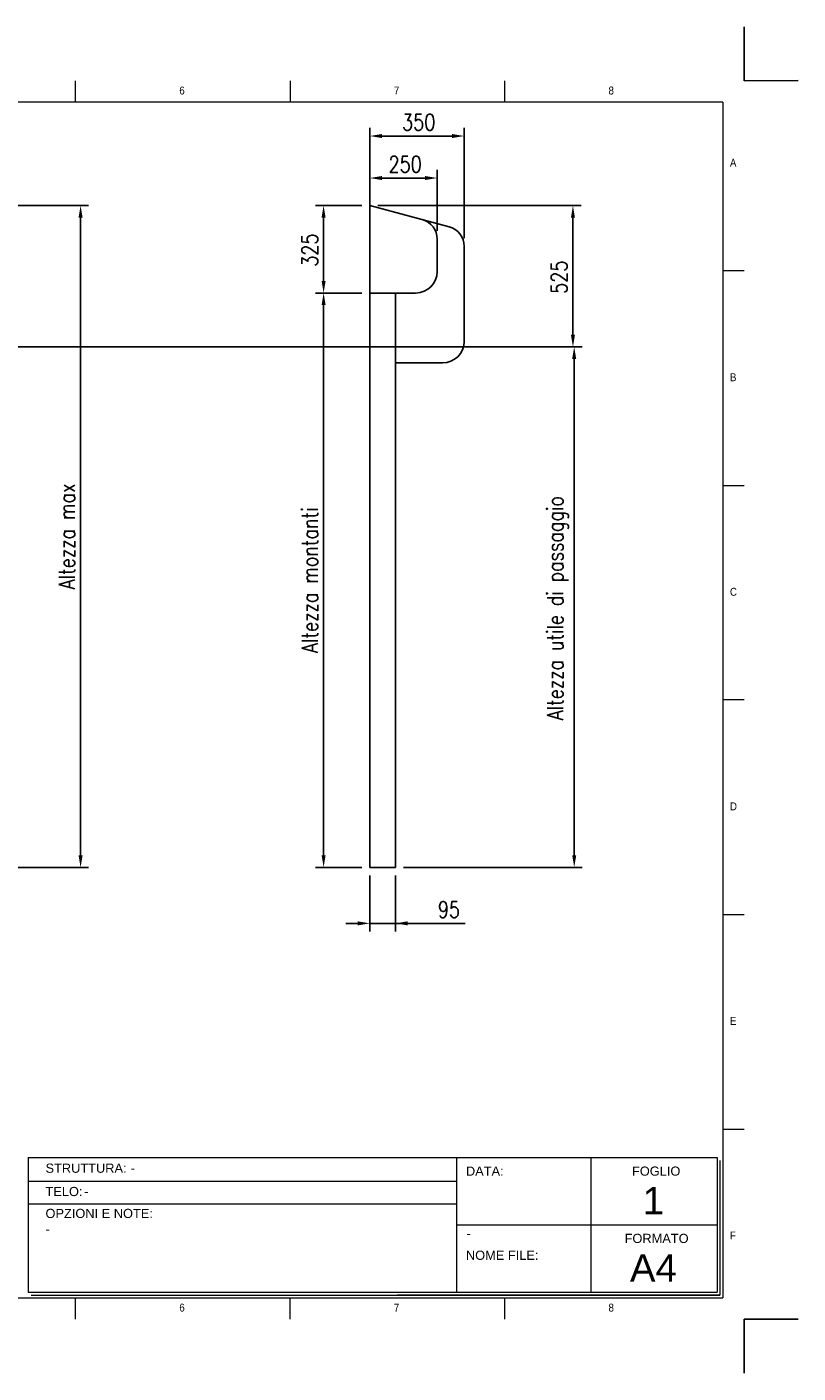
# Model space of a CAD drawing. Header units: millimetres. Extents: x 106533 to 120455, y 95328 to 100331.
# Tile 4 of 8: x 110627 to 113492, y 95328 to 100329. Entities that reach past the tile are written whole.
import ezdxf

# ---------------------------------------------------------------- set-up
doc = ezdxf.new("R2010")
doc.units = ezdxf.units.MM
doc.layers.add('Disegno', color=1, linetype='Continuous')
doc.layers.add('FORMAT', color=7, linetype='Continuous')
doc.styles.add('NYIP', font='romans.shx', dxfattribs={"width": 0.8})
doc.styles.add('SLDTEXTSTYLE0', font='GOTHIC.TTF', dxfattribs={"width": 0.913})
doc.styles.get("Standard").update_dxf_attribs({"font": 'arial.ttf'})
doc.dimstyles.new('STANDARD35', dxfattribs={"dimscale": 35, "dimtxt": 2, "dimasz": 1.5, "dimexe": 1, "dimexo": 1, "dimgap": 0.7, "dimtad": 1, "dimdec": 0, "dimdsep": 46, "dimtxsty": 'NYIP', "dimcen": 0, "dimclrd": 1, "dimclre": 1, "dimclrt": 2, "dimadec": 0, "dimazin": 0, "dimtfac": 1, "dimtdec": 0, "dimtix": 1, "dimtmove": 0, "dimatfit": 3, "dimfxl": 0, "dimtvp": 1, "dimtolj": 1, "dimtzin": 0, "dimarcsym": 0})

# ---------------------------------------------------------------- blocks, each defined once
blk = doc.blocks.new('A$C7C9C4F3F')
at = {"color": 7, "lineweight": 5}
for p, q in [((8295, 11245), (8295, 11504)), ((0, 1766), (199, 1766))]:
    blk.add_line(p, q, dxfattribs=at)
at = {"layer": 'FORMAT', "color": 7, "lineweight": 5}
for p, q in [((2216, 11304), (2216, 11504)), ((4209, 11504), (4209, 11304)), ((6202, 11304), (6202, 11504)), ((10188, 11304), (10188, 11504)), ((12181, 11504), (12181, 11304)), ((14174, 11304), (14174, 11504)), ((16199, 11304), (199, 11304)), ((199, 11304), (199, 199)), ((16199, 11304), (16199, 199)), ((199, 9738), (0, 9738)), ((16399, 9738), (16199, 9738)), ((0, 7745), (199, 7745)), ((16199, 7745), (16399, 7745)), ((0, 5752), (199, 5752)), ((16399, 5752), (16199, 5752)), ((0, 3759), (199, 3759)), ((16199, 3759), (16399, 3759)), ((16199, 1766), (16399, 1766)), ((8295, 0), (8295, 258)), ((199, 199), (16199, 199)), ((2224, 0), (2224, 199)), ((4018, 199), (4018, 0)), ((6210, 0), (6210, 199)), ((10188, 0), (10188, 199)), ((12181, 0), (12181, 199)), ((14174, 0), (14174, 199))]:
    blk.add_line(p, q, dxfattribs=at)
at = {"color": 7, "lineweight": 5, "char_height": 73.8, "attachment_point": 1, "style": 'SLDTEXTSTYLE0'}
for s, insert in [('1', (1203, 11450)), ('2', (3180, 11450)), ('3', (5173, 11450)), ('4', (7166, 11450)), ('5', (9159, 11450)), ('6', (11152, 11450)), ('7', (13145, 11450)), ('8', (15138, 11450)), ('A', (66, 10780)), ('A', (16266, 10780)), ('B', (66, 8787)), ('B', (16266, 8787)), ('C', (66, 6794)), ('C', (16266, 6794)), ('D', (66, 4801)), ('D', (16266, 4801)), ('E', (66, 2808)), ('1', (1012, 145)), ('2', (2988, 145)), ('3', (4981, 145)), ('4', (6974, 145))]:
    blk.add_mtext(s, dxfattribs=dict(at, insert=insert))
at = {"layer": 'FORMAT', "color": 7, "lineweight": 5, "char_height": 73.8, "attachment_point": 1, "style": 'SLDTEXTSTYLE0'}
for s, insert in [('E', (16266, 2808)), ('F', (66, 815)), ('F', (16266, 815)), ('5', (9159, 145)), ('6', (11152, 145)), ('7', (13145, 145)), ('8', (15138, 145))]:
    blk.add_mtext(s, dxfattribs=dict(at, insert=insert))
blk = doc.blocks.new('*D167')
at = {"color": 7, "lineweight": -2}
for p, q in [((110168.7, 99140.8), (110550.7, 99140.8)), ((110520.7, 97251.8), (110520.7, 99095.8)), ((110258.7, 97206.8), (110550.7, 97206.8))]:
    blk.add_line(p, q, dxfattribs=at)
at = {"color": 7}
for points in [[(110528.2, 99095.8), (110513.2, 99095.8), (110520.7, 99140.8)], [(110513.2, 97251.8), (110528.2, 97251.8), (110520.7, 97206.8)]]:
    blk.add_solid(points, dxfattribs=at)
at = {"layer": 'Defpoints', "color": 0}
for p in [(110138.7, 99140.8), (110520.7, 99140.8), (110228.7, 97206.8)]:
    blk.add_point(p, dxfattribs=at)
at = {"color": 7, "lineweight": 0, "insert": (110459.7, 98158), "char_height": 60, "attachment_point": 5, "rotation": 90, "style": 'NYIP'}
blk.add_mtext('\\A1;Altezza utile di passaggio', dxfattribs=at)
blk = doc.blocks.new('*D171')
at = {"color": 7, "lineweight": -2}
for p, q in [((111901.5, 97176.8), (111901.5, 96968.8)), ((111996.5, 97176.8), (111996.5, 96968.8)), ((111856.5, 96998.8), (111811.5, 96998.8)), ((111996.5, 96998.8), (111901.5, 96998.8)), ((111996.5, 96998.8), (112254.9, 96998.8)), ((112041.5, 96998.8), (112086.5, 96998.8))]:
    blk.add_line(p, q, dxfattribs=at)
at = {"color": 7}
for points in [[(111856.5, 96991.3), (111856.5, 97006.3), (111901.5, 96998.8)], [(112041.5, 97006.3), (112041.5, 96991.3), (111996.5, 96998.8)]]:
    blk.add_solid(points, dxfattribs=at)
at = {"layer": 'Defpoints', "color": 0}
for p in [(111901.5, 97206.8), (111996.5, 97206.8), (111901.5, 96998.8)]:
    blk.add_point(p, dxfattribs=at)
at = {"color": 7, "lineweight": 0, "insert": (112195, 97049.8), "char_height": 60, "attachment_point": 5, "style": 'NYIP'}
blk.add_mtext('\\A1;95', dxfattribs=at)
blk = doc.blocks.new('*D172')
at = {"color": 7, "lineweight": -2}
for p, q in [((111871.5, 99665.8), (111699.5, 99665.8)), ((111729.5, 99385.8), (111729.5, 99620.8)), ((111871.5, 99340.8), (111699.5, 99340.8))]:
    blk.add_line(p, q, dxfattribs=at)
at = {"color": 7}
for points in [[(111737, 99620.8), (111722, 99620.8), (111729.5, 99665.8)], [(111722, 99385.8), (111737, 99385.8), (111729.5, 99340.8)]]:
    blk.add_solid(points, dxfattribs=at)
at = {"layer": 'Defpoints', "color": 0}
for p in [(111729.5, 99665.8), (111901.5, 99665.8), (111901.5, 99340.8)]:
    blk.add_point(p, dxfattribs=at)
at = {"color": 7, "lineweight": 0, "insert": (111678.5, 99500.1), "char_height": 60, "attachment_point": 5, "rotation": 90, "style": 'NYIP'}
blk.add_mtext('\\A1;325', dxfattribs=at)
blk = doc.blocks.new('*D173')
at = {"color": 7, "lineweight": -2}
for p, q in [((111901.5, 99620.8), (111901.5, 99798)), ((112151.5, 99571.2), (112151.5, 99798)), ((111946.5, 99768), (112106.5, 99768))]:
    blk.add_line(p, q, dxfattribs=at)
at = {"color": 7}
for points in [[(111946.5, 99775.5), (111946.5, 99760.5), (111901.5, 99768)], [(112106.5, 99760.5), (112106.5, 99775.5), (112151.5, 99768)]]:
    blk.add_solid(points, dxfattribs=at)
at = {"layer": 'Defpoints', "color": 0}
for p in [(112151.5, 99768), (111901.5, 99590.8), (112151.5, 99541.2)]:
    blk.add_point(p, dxfattribs=at)
at = {"color": 7, "lineweight": 0, "insert": (112032.4, 99819), "char_height": 60, "attachment_point": 5, "style": 'NYIP'}
blk.add_mtext('\\A1;250', dxfattribs=at)
blk = doc.blocks.new('*D174')
at = {"color": 7, "lineweight": -2}
for p, q in [((111901.5, 99695.8), (111901.5, 99954.1)), ((112251.5, 99544.4), (112251.5, 99954.1)), ((111946.5, 99924.1), (112206.5, 99924.1))]:
    blk.add_line(p, q, dxfattribs=at)
at = {"color": 7}
for points in [[(111946.5, 99931.6), (111946.5, 99916.6), (111901.5, 99924.1)], [(112206.5, 99916.6), (112206.5, 99931.6), (112251.5, 99924.1)]]:
    blk.add_solid(points, dxfattribs=at)
at = {"layer": 'Defpoints', "color": 0}
for p in [(112251.5, 99924.1), (111901.5, 99665.8), (112251.5, 99514.4)]:
    blk.add_point(p, dxfattribs=at)
at = {"color": 7, "lineweight": 0, "insert": (112082.9, 99975.1), "char_height": 60, "attachment_point": 5, "style": 'NYIP'}
blk.add_mtext('\\A1;350', dxfattribs=at)
blk = doc.blocks.new('*D208')
at = {"color": 7, "lineweight": -2}
for p, q in [((111871.5, 99340.8), (111699.5, 99340.8)), ((111729.5, 99295.8), (111729.5, 97251.8)), ((111871.5, 97206.8), (111699.5, 97206.8))]:
    blk.add_line(p, q, dxfattribs=at)
at = {"color": 7}
for points in [[(111737, 99295.8), (111722, 99295.8), (111729.5, 99340.8)], [(111722, 97251.8), (111737, 97251.8), (111729.5, 97206.8)]]:
    blk.add_solid(points, dxfattribs=at)
at = {"layer": 'Defpoints', "color": 0}
for p in [(111901.5, 99340.8), (111729.5, 97206.8), (111901.5, 97206.8)]:
    blk.add_point(p, dxfattribs=at)
at = {"color": 7, "lineweight": 0, "insert": (111678.5, 98273.8), "char_height": 60, "attachment_point": 5, "rotation": 90, "style": 'NYIP'}
blk.add_mtext('\\A1;Altezza montanti', dxfattribs=at)
blk = doc.blocks.new('*D209')
at = {"color": 7, "lineweight": -2}
for p, q in [((111931.5, 99665.8), (112685.8, 99665.8)), ((112655.8, 99620.8), (112655.8, 99185.8)), ((112279, 99140.8), (112685.8, 99140.8))]:
    blk.add_line(p, q, dxfattribs=at)
at = {"color": 7}
for points in [[(112663.3, 99620.8), (112648.3, 99620.8), (112655.8, 99665.8)], [(112648.3, 99185.8), (112663.3, 99185.8), (112655.8, 99140.8)]]:
    blk.add_solid(points, dxfattribs=at)
at = {"layer": 'Defpoints', "color": 0}
for p in [(111901.5, 99665.8), (112249, 99140.8), (112655.8, 99140.8)]:
    blk.add_point(p, dxfattribs=at)
at = {"color": 7, "lineweight": 0, "insert": (112604.8, 99399.3), "char_height": 60, "attachment_point": 5, "rotation": 90, "style": 'NYIP'}
blk.add_mtext('\\A1;525', dxfattribs=at)
blk = doc.blocks.new('*D258')
at = {"color": 7, "lineweight": -2}
for p, q in [((112664.8, 99140.8), (112690.5, 99140.8)), ((112660.5, 99095.8), (112660.5, 97251.8)), ((112026.5, 97206.8), (112690.5, 97206.8))]:
    blk.add_line(p, q, dxfattribs=at)
at = {"color": 7}
for points in [[(112668, 99095.8), (112653, 99095.8), (112660.5, 99140.8)], [(112653, 97251.8), (112668, 97251.8), (112660.5, 97206.8)]]:
    blk.add_solid(points, dxfattribs=at)
at = {"layer": 'Defpoints', "color": 0}
for p in [(112634.8, 99140.8), (111996.5, 97206.8), (112660.5, 97206.8)]:
    blk.add_point(p, dxfattribs=at)
at = {"color": 7, "lineweight": 0, "insert": (112599.5, 98169.8), "char_height": 60, "attachment_point": 5, "rotation": 90, "style": 'NYIP'}
blk.add_mtext('\\A1;Altezza utile di passaggio', dxfattribs=at)
blk = doc.blocks.new('*D261')
at = {"color": 7, "lineweight": -2}
for p, q in [((110258.7, 99665.8), (110856.7, 99665.8)), ((110826.7, 99620.8), (110826.7, 97251.8)), ((110258.7, 97206.8), (110856.7, 97206.8))]:
    blk.add_line(p, q, dxfattribs=at)
at = {"color": 7}
for points in [[(110834.2, 99620.8), (110819.2, 99620.8), (110826.7, 99665.8)], [(110819.2, 97251.8), (110834.2, 97251.8), (110826.7, 97206.8)]]:
    blk.add_solid(points, dxfattribs=at)
at = {"layer": 'Defpoints', "color": 0}
for p in [(110228.7, 99665.8), (110228.7, 97206.8), (110826.7, 97206.8)]:
    blk.add_point(p, dxfattribs=at)
at = {"color": 7, "lineweight": 0, "insert": (110775.7, 98436.3), "char_height": 60, "attachment_point": 5, "rotation": 90, "style": 'NYIP'}
blk.add_mtext('\\A1;Altezza max', dxfattribs=at)

msp = doc.modelspace()

# ---------------------------------------------------------------- linework, layer by layer
at = {"color": 7}
for p, q in [((113292.1, 100129.4), (113292.1, 100329.4)), ((113292.1, 95527.9), (113292.1, 95327.9))]:
    msp.add_line(p, q, dxfattribs=at)
for p, q in [((113292.1, 100129.4), (113492.1, 100130.3)), ((111901.5, 99665.8), (112195.9, 99586.9)), ((111901.5, 99665.8), (111901.5, 99340.8)), ((110138.7, 99140.8), (112688.8, 99140.8)), ((111901.5, 97206.8), (111996.5, 97206.8)), ((113292.1, 95527.9), (113492.1, 95527.9))]:
    msp.add_line(p, q)
at = {"lineweight": 5}
for p, q in [((110632.5, 96128.3), (113191.8, 96128.3)), ((110632.5, 96128.3), (110632.5, 95628.3)), ((112222.7, 96128.3), (112222.7, 95628.3)), ((112722.7, 96128.3), (112722.7, 95628.3)), ((113191.8, 96128.3), (113191.8, 95628.3)), ((113202.1, 96117.9), (113202.1, 95617.9)), ((110634.5, 96040.7), (112222.7, 96040.7)), ((110634.5, 95956.8), (112222.7, 95956.8)), ((112222.7, 95878.3), (113191.8, 95878.3)), ((110632.5, 95628.3), (113191.8, 95628.3)), ((110642.8, 95617.9), (113202.1, 95617.9)), ((113202.1, 95617.9), (112003.1, 95617.9)), ((112013.4, 95617.9), (113202.1, 95617.9))]:
    msp.add_line(p, q, dxfattribs=at)
for centre in [(112076.5, 99541.2), (112176.5, 99514.4)]:
    msp.add_arc(centre, 75, 0, 75)
at = {"layer": 'Disegno', "color": 7}
for p, q in [((112151.5, 99541.2), (112151.5, 99420.8)), ((112251.5, 99514.4), (112251.5, 99160.8)), ((111901.5, 97206.8), (111901.5, 99340.8)), ((112071.5, 99340.8), (111901.5, 99340.8)), ((111901.5, 97206.8), (111901.5, 99340.8)), ((111996.5, 97206.8), (111996.5, 99340.8)), ((112171.5, 99080.8), (111996.5, 99080.8))]:
    msp.add_line(p, q, dxfattribs=at)
for centre in [(112071.5, 99420.8), (112171.5, 99160.8)]:
    msp.add_arc(centre, 80, 270, 0, dxfattribs=at)

# ---------------------------------------------------------------- block references
at = {"xscale": 0.4, "yscale": 0.4, "zscale": 0.4}
msp.add_blockref('A$C7C9C4F3F', (106732.7, 95527.9), dxfattribs=at)

# ---------------------------------------------------------------- texts
at = {"lineweight": 5}
for s, insert, char_height, width, attachment_point in [('{\\fArial|b0|i0|c0|p34;STRUTTURA:}', (110696.4, 96106.2), 34.043, 578.728, 1), ('{\\fArial|b0|i0|c0|p34;-}', (111012.6, 96106.2), 34.043, 578.728, 1), ('{\\fArial|b0|i0|c0|p34;DATA:}', (112258.3, 96095.3), 34.043, 578.728, 1), ('{\\fArial|b0|i0|c0|p34;FOGLIO}', (112875.2, 96095.3), 34.043, 578.728, 1), ('{\\fArial|b0|i0|c0|p34;TELO:}', (110696.4, 96019.6), 34.043, 578.728, 1), ('{\\fArial|b0|i0|c0|p34;-}', (110840.1, 96019.6), 34.043, 578.728, 1), ('{\\fArial|b0|i0|c0|p34;1}', (112954.7, 96019.4), 102, 223.943, 2), ('{\\fArial|b0|i0|c0|p34;OPZIONI E NOTE:}', (110696.4, 95938.1), 34.043, 578.728, 1), ('{\\fArial|b0|i0|c0|p34;-}', (110696.4, 95879.7), 34.043, 578.728, 1), ('{\\fArial|b0|i0|c0|p34;\\H0.752x;-}', (112259.3, 95865.7), 50, 1044.717, 1), ('{\\fArial|b0|i0|c0|p34;FORMATO}', (112847.8, 95845.3), 34.043, 578.728, 1), ('{\\fArial|b0|i0|c0|p34;NOME FILE:}', (112258.3, 95782.7), 34.043, 578.728, 1), ('{\\fArial|b0|i0|c0|p34;A4}', (112954.7, 95769.4), 102, 223.943, 2)]:
    msp.add_mtext(s, dxfattribs=dict(at, insert=insert, char_height=char_height, width=width, attachment_point=attachment_point))

# ---------------------------------------------------------------- dimensions: what is measured, and where the dimension line sits
at = {"color": 7, "lineweight": 0}
for base, p1, p2, picture, middle in [((112251.5, 99924.1), (111901.5, 99665.8), (112251.5, 99514.4), '*D174', (112082.9, 99924.1)), ((112151.5, 99768), (111901.5, 99590.8), (112151.5, 99541.2), '*D173', (112032.4, 99768)), ((111901.5, 96998.8), (111996.5, 97206.8), (111901.5, 97206.8), '*D171', (112195, 96998.8))]:
    dim = msp.add_linear_dim(base=base, p1=p1, p2=p2, dimstyle='STANDARD35', override={"dimscale": 30, "dimclrd": 7, "dimclre": 7, "dimclrt": 7}, dxfattribs=at)
    dim.commit()
    dim.dimension.update_dxf_attribs({"geometry": picture, "text_midpoint": middle, "dimtype": 160})
for base, p1, p2, text, picture, middle in [((110826.7, 97206.8), (110228.7, 99665.8), (110228.7, 97206.8), 'Altezza max', '*D261', (110775.7, 98436.3)), ((111729.5, 97206.8), (111901.5, 99340.8), (111901.5, 97206.8), 'Altezza montanti', '*D208', (111678.5, 98273.8))]:
    dim = msp.add_linear_dim(base=base, p1=p1, p2=p2, angle=90, text=text, dimstyle='STANDARD35', override={"dimscale": 30, "dimclrd": 7, "dimclre": 7, "dimclrt": 7}, dxfattribs=at)
    dim.commit()
    dim.dimension.update_dxf_attribs({"geometry": picture, "text_midpoint": middle})
for base, p1, p2, picture, middle in [((111729.5, 99665.8), (111901.5, 99340.8), (111901.5, 99665.8), '*D172', (111729.5, 99500.1)), ((112655.8, 99140.8), (111901.5, 99665.8), (112249, 99140.8), '*D209', (112655.8, 99399.3))]:
    dim = msp.add_linear_dim(base=base, p1=p1, p2=p2, angle=90, dimstyle='STANDARD35', override={"dimscale": 30, "dimclrd": 7, "dimclre": 7, "dimclrt": 7}, dxfattribs=at)
    dim.commit()
    dim.dimension.update_dxf_attribs({"geometry": picture, "text_midpoint": middle, "dimtype": 160})
for base, p1, p2, picture, middle in [((110520.7, 99140.8), (110228.7, 97206.8), (110138.7, 99140.8), '*D167', (110520.7, 98158)), ((112660.5, 97206.8), (112634.8, 99140.8), (111996.5, 97206.8), '*D258', (112660.5, 98169.8))]:
    dim = msp.add_linear_dim(base=base, p1=p1, p2=p2, angle=90, text='Altezza utile di passaggio', dimstyle='STANDARD35', override={"dimscale": 30, "dimclrd": 7, "dimclre": 7, "dimclrt": 7}, dxfattribs=at)
    dim.commit()
    dim.dimension.update_dxf_attribs({"geometry": picture, "text_midpoint": middle, "dimtype": 160})

doc.saveas('drawing.dxf')
